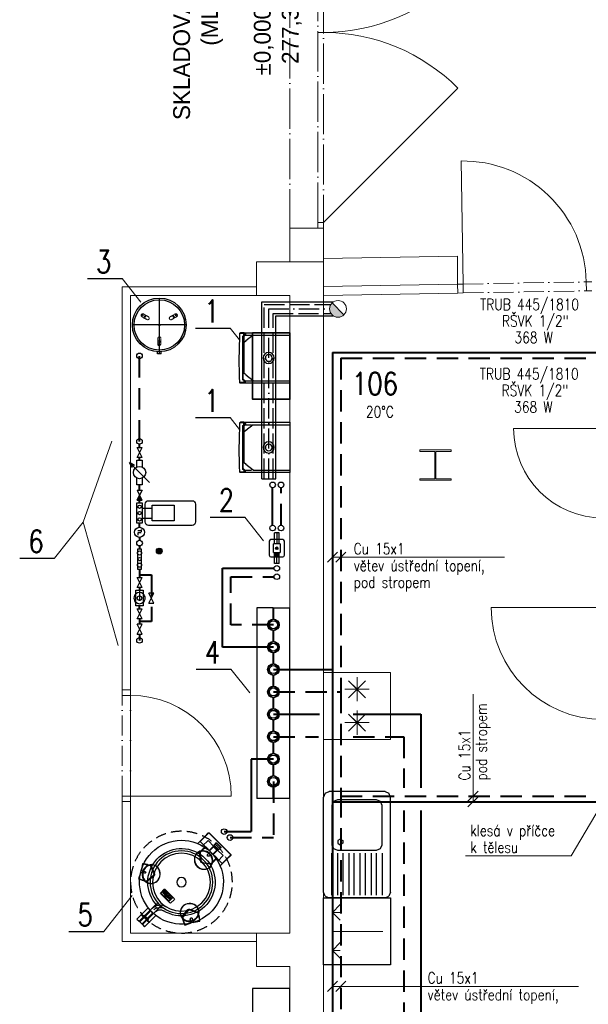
# Model space of a CAD drawing. Header units: millimetres. Extents: x -4829 to 407013, y -34854 to 354532.
# Tile 3 of 75: x 3608 to 8692, y -12510 to -3710. Entities that reach past the tile are written whole.
import ezdxf

# ---------------------------------------------------------------- set-up
doc = ezdxf.new("R2010")
doc.units = ezdxf.units.MM
doc.header["$LTSCALE"] = 15
for name, pattern in [('ACAD_ISO02W100', [15, 12, -3]), ('ACAD_ISO04W100', [30, 24, -3, 0, -3]), ('ACAD_ISO10W100', [18, 12, -3, 0, -3]), ('AUSGEZOGEN', [0]), ('DASHDOT', [25.4, 12.7, -6.35, 0, -6.35]), ('DASHED', [19.05, 12.7, -6.35]), ('SKRYTÁ2', [4.7625, 3.175, -1.5875]), ('ČÁRKOVANÁ2', [9.525, 6.35, -3.175])]:
    doc.linetypes.add(name, pattern=pattern)
for name, color, linetype in [('T_armatury', 7, 'Continuous'), ('T_popis_telesa', 31, 'Continuous'), ('T_stoupacky', 3, 'Continuous'), ('T_zarizeni', 4, 'Continuous')]:
    doc.layers.add(name, color=color, linetype=linetype)
for name, color, linetype, lineweight in [('T_potrubi_privodni', 1, 'Continuous', 40), ('T_potrubi_zpetne', 5, 'DASHED', 40), ('T_text', 3, 'Continuous', 18), ('UT-kotle_zasobniky_tenka_carkovana', 4, 'ČÁRKOVANÁ2', 18), ('VZT Odvod', 5, 'Continuous', 35), ('Z-armatury', 4, 'Continuous', 30), ('Z-objekty', 231, 'Continuous', 30)]:
    doc.layers.add(name, color=color, linetype=linetype, lineweight=lineweight)
doc.layers.add('zarizovaci predmety', color=253, linetype='Continuous', lineweight=9, transparency=0.3)
doc.styles.add('EP', font='romans.shx', dxfattribs={"width": 0.8})
doc.styles.add('laplan N', font='txt')

# ---------------------------------------------------------------- blocks, each defined once
blk = doc.blocks.new('A$Cd297a756')
at = {"layer": 'T_zarizeni', "linetype": 'Continuous'}
for p, q in [((-220, 135), (-220, -266.6)), ((230, 135), (-220, 135)), ((-198.7, -193), (-198.7, 135)), ((208.7, -193), (208.7, 135)), ((230, -266.6), (230, 135)), ((-210.1, -263.8), (-201.5, -263.8)), ((-183.6, -285.3), (-200.4, -263.5)), ((-198.7, -193), (-148, -259)), ((-198.7, -260.9), (-198.7, -208.3)), ((-146.7, -258), (-148, -259)), ((-146.7, -258), (-133.7, -274.9)), ((156.7, -258), (143.7, -274.9)), ((156.7, -258), (158, -259)), ((208.7, -193), (158, -259)), ((193.6, -285.3), (210.4, -263.5)), ((208.7, -260.9), (208.7, -208.3)), ((220.1, -263.8), (211.5, -263.8)), ((-220, -275.1), (-220, -308.5)), ((-220, -275.1), (-220, -308.5)), ((-215.7, -270.9), (-215.7, -275.1)), ((-212.9, -270.9), (-215.7, -270.9)), ((-214.3, -272), (-215.7, -272)), ((-215.7, -275.1), (-215.7, -308.2)), ((-215, -280.5), (-215, -308.2)), ((-214.3, -272), (-214.3, -278.2)), ((-213.8, -272), (-214.3, -272)), ((-212.9, -272), (-213.8, -272)), ((-212.9, -270.9), (-212.9, -266.6)), ((-210.1, -269.7), (-212.9, -269.7)), ((-212.9, -272), (-212.9, -270.9)), ((-210.1, -270.9), (-212.9, -270.9)), ((-207.2, -272), (-212.9, -272)), ((-197.9, -276.2), (-210.8, -276.2)), ((-195.6, -269.7), (-210.1, -269.7)), ((-194.7, -270.9), (-210.1, -270.9)), ((-204.4, -272), (-207.2, -272)), ((-207.2, -273), (-207.2, -272)), ((-192.5, -275.1), (-205.1, -275.1)), ((-198.7, -272), (-204.4, -272)), ((-202.4, -267.4), (-203.4, -269.1)), ((-197.4, -267.4), (-202.4, -267.4)), ((-198.7, -272), (-198.7, -270.9)), ((-198.7, -270.9), (-194.7, -270.9)), ((-198.7, -270.9), (-194.7, -270.9)), ((-193.7, -278.7), (-193.7, -275.1)), ((-192.5, -280.9), (-192.5, -273.8)), ((-189.7, -277.5), (-189.7, -280.8)), ((-186, -287.2), (-183.6, -285.3)), ((196, -287.2), (-186, -287.2)), ((-183.6, -285.3), (193.6, -285.3)), ((200.4, -276.5), (-130.3, -276.5)), ((-5.2, -318.1), (-4.9, -318.1)), ((196, -287.2), (193.6, -285.3)), ((199.7, -277.5), (199.7, -280.8)), ((202.5, -280.9), (202.5, -273.8)), ((202.5, -275.1), (215.1, -275.1)), ((203.7, -278.7), (203.7, -275.1)), ((208.7, -270.9), (204.7, -270.9)), ((208.7, -270.9), (204.7, -270.9)), ((204.7, -270.9), (220.1, -270.9)), ((205.6, -269.7), (220.1, -269.7)), ((207.4, -267.4), (212.4, -267.4)), ((207.9, -276.2), (220.8, -276.2)), ((208.7, -272), (208.7, -270.9)), ((208.7, -272), (214.4, -272)), ((212.4, -267.4), (213.4, -269.1)), ((214.4, -272), (217.2, -272)), ((217.2, -272), (222.9, -272)), ((217.2, -273), (217.2, -272)), ((220.1, -269.7), (222.9, -269.7)), ((220.1, -270.9), (222.9, -270.9)), ((222.9, -270.9), (222.9, -266.6)), ((222.9, -272), (222.9, -270.9)), ((222.9, -270.9), (225.7, -270.9)), ((222.9, -272), (223.8, -272)), ((223.8, -272), (224.3, -272)), ((224.3, -272), (224.3, -278.2)), ((224.3, -272), (225.7, -272)), ((225, -280.5), (225, -308.2)), ((225.7, -270.9), (225.7, -275.1)), ((225.7, -275.1), (225.7, -308.2)), ((230, -275.1), (230, -308.5))]:
    blk.add_line(p, q, dxfattribs=at)
at = {"layer": 'T_zarizeni', "ltscale": 2}
for radius in [50, 30]:
    blk.add_circle((5, -55), radius, dxfattribs=at)
at = {"layer": 'T_zarizeni', "linetype": 'Continuous'}
for centre, radius, start, end in [((-210.1, -266.6), 2.84, 90, 180), ((-201.5, -260.9), 2.84, 270, 0), ((-21.4, 972.1), 1237.1, 264.1054, 264.14955), ((31.4, 972.1), 1237.1, 275.85045, 275.8946), ((211.5, -260.9), 2.84, 180, 270), ((220.1, -266.6), 2.84, 0, 90), ((-215.7, -266.6), 4.26, 180, 270), ((-215.7, -275.1), 4.26, 89.99997, 180), ((-215.7, -308.5), 4.26, 180, 263.14424), ((-215.7, -266.6), 4.26, 261.66542, 261.72935), ((0, 4113.3), 4431.3, 267.20284, 272.94864), ((-214.9, -308.1), 0.813, 183.74811, 202.72357), ((-215.3, -307.7), 0.82, 240.62234, 259.36854), ((-215.4, -308.2), 0.355, 263.14935, 0), ((-215.4, -308.2), 0.355, 263.11394, 263.14935), ((-210.8, -280.5), 4.26, 90, 180), ((-205.1, -273), 2.13, 180, 270), ((-204.4, -268.6), 1.14, 270, 330), ((-197.9, -280.5), 4.26, 8.23517, 90), ((-185.2, -278.7), 8.52, 180, 188.23517), ((-185.2, -278.7), 8.52, 188.23517, 264.68472), ((-186.1, -280.9), 6.39, 180.00431, 218.50957), ((-186.1, -280.8), 3.55, 180.00491, 294.62576), ((-130.3, -272.3), 4.26, 217.50002, 270), ((140.3, -272.3), 4.26, 270, 322.49998), ((196.1, -280.8), 3.55, 245.37424, 359.99509), ((195.2, -278.7), 8.52, 275.31528, 351.76483), ((196.1, -280.9), 6.39, 321.49043, 359.99569), ((207.9, -280.5), 4.26, 90, 171.76483), ((195.2, -278.7), 8.52, 351.76483, 0), ((214.4, -268.6), 1.14, 210, 270), ((215.1, -273), 2.13, 270, 0), ((220.8, -280.5), 4.26, 0, 90), ((225.4, -308.2), 0.355, 180, 276.85065), ((225.3, -307.7), 0.82, 280.63146, 299.37766), ((225.4, -308.2), 0.355, 276.85065, 276.88606), ((225.7, -266.6), 4.26, 270, 0), ((225.7, -275.1), 4.26, 0, 90.00003), ((224.9, -308.1), 0.813, 337.27643, 356.25189), ((225.7, -308.5), 4.26, 276.85576, 0), ((225.7, -266.6), 4.26, 278.27065, 278.33458)]:
    blk.add_arc(centre, radius, start, end, dxfattribs=at)
blk = doc.blocks.new('ad_zariz-mycka')
at = {"layer": 'zarizovaci predmety'}
for p, q in [((130, -80), (60, -150)), ((300, -80), (130, -80)), ((130, -80), (130, -150)), ((130, -80), (200, -150)), ((300, -80), (300, -530)), ((300, -80), (470, -80)), ((470, -80), (400, -150)), ((470, -80), (470, -150)), ((470, -80), (540, -150))]:
    blk.add_line(p, q, dxfattribs=at)
blk.add_lwpolyline([(0, 0), (600, 0), (600, -600), (0, -600)], close=True, dxfattribs=at)
blk = doc.blocks.new('ad_mraznicka')
at = {"layer": 'zarizovaci predmety', "ltscale": 15}
blk.add_lwpolyline([(-20, 0), (-20, -600), (580, -600), (580, 0)], close=True, dxfattribs=at)
for points in [[(130.8, -192), (130.8, -408), (130.8, -300), (238.8, -300), (22.8, -300), (130.8, -300), (207.1, -223.6), (54.4, -376.4), (130.8, -300), (54.4, -223.6), (207.1, -376.4)], [(429.2, -192), (429.2, -408), (429.2, -300), (321.2, -300), (537.2, -300), (429.2, -300), (352.9, -223.6), (505.6, -376.4), (429.2, -300), (505.6, -223.6), (352.9, -376.4)]]:
    blk.add_lwpolyline(points, dxfattribs=at)
blk = doc.blocks.new('CA0501B2$')
at = {"color": 0, "linetype": 'AUSGEZOGEN'}
for p, q in [((-0.4604, -0.0146), (-0.425, 0)), ((-0.425, 0), (-0.05, 0)), ((-0.05, 0), (0.425, 0)), ((0.4604, -0.0146), (0.425, 0)), ((-0.4604, -0.0146), (-0.475, -0.05)), ((-0.475, -0.55), (-0.475, -0.05)), ((-0.45, -0.075), (-0.075, -0.075)), ((0, -0.075), (-0.0354, -0.0896)), ((0.35, -0.075), (0, -0.075)), ((0.3854, -0.0896), (0.35, -0.075)), ((0.4604, -0.0146), (0.475, -0.05)), ((0.475, -0.55), (0.475, -0.05)), ((-0.075, -0.125), (-0.45, -0.125)), ((-0.45, -0.175), (-0.075, -0.175)), ((-0.0354, -0.0896), (-0.05, -0.125)), ((-0.05, -0.125), (-0.05, -0.475)), ((0.0125, -0.1283), (0, -0.15)), ((0.0125, -0.1717), (0, -0.15)), ((0.0375, -0.1283), (0.0125, -0.1283)), ((0.0375, -0.1717), (0.0125, -0.1717)), ((0.05, -0.15), (0.0375, -0.1283)), ((0.05, -0.15), (0.0375, -0.1717)), ((0.4, -0.125), (0.3854, -0.0896)), ((0.4, -0.475), (0.4, -0.125)), ((-0.075, -0.225), (-0.45, -0.225)), ((-0.45, -0.275), (-0.075, -0.275)), ((-0.075, -0.325), (-0.45, -0.325)), ((-0.45, -0.375), (-0.075, -0.375)), ((-0.075, -0.425), (-0.45, -0.425)), ((-0.45, -0.475), (-0.075, -0.475)), ((-0.075, -0.525), (-0.45, -0.525)), ((-0.05, -0.475), (-0.0354, -0.5104)), ((-0.0354, -0.5104), (0, -0.525)), ((0, -0.525), (0.35, -0.525)), ((0.35, -0.525), (0.3854, -0.5104)), ((0.3854, -0.5104), (0.4, -0.475)), ((-0.475, -0.55), (-0.4604, -0.5854)), ((-0.425, -0.6), (-0.4604, -0.5854)), ((-0.425, -0.6), (-0.05, -0.6)), ((-0.05, -0.6), (0.425, -0.6)), ((0.425, -0.6), (0.4604, -0.5854)), ((0.475, -0.55), (0.4604, -0.5854))]:
    blk.add_line(p, q, dxfattribs=at)
blk = doc.blocks.new('ad_zariz-linka')
blk.add_lwpolyline([(0, 0), (600, 0), (600, -600), (0, -600)], close=True)
blk = doc.blocks.new('A$C580b18a6')
at = {"lineweight": 5}
h = blk.add_hatch(color=256, dxfattribs=at)
h.dxf.hatch_style = 1
h.paths.add_polyline_path([(-27543.2, -2965, -0.198912), (-27521.2, -2911.9), (-27415.1, -3018, -0.668179)])
at = {"linetype": 'ACAD_ISO04W100', "lineweight": 5}
for p, q in [((-27897.9, 1256.2), (-27897.9, -2243.8)), ((-27647.9, -2193.8), (-27647.9, 1206.2)), ((-27597.9, 1206.2), (-27597.9, -2193.8))]:
    blk.add_line(p, q, dxfattribs=at)
at = {"lineweight": 5}
for p, q in [((-27597.9, -493.8), (-27647.9, -493.8)), ((-27597.9, -2193.8), (-26395.8, -991.8)), ((-27647.9, -2193.8), (-27647.9, -2243.8)), ((-27597.9, -2193.8), (-27647.9, -2193.8)), ((-27597.9, -2193.8), (-27597.9, -2243.8)), ((-27897.9, -2243.8), (-27897.9, -2543.8)), ((-27897.9, -2243.8), (-27597.9, -2243.8)), ((-27597.9, -2243.8), (-27597.9, -2763.9)), ((-27897.9, -2543.8), (-27597.9, -2543.8)), ((-26399.2, -2493.3), (-27597.9, -2513.8)), ((-26399.2, -2743.4), (-26399.2, -2493.3)), ((-28197.9, -2768.8), (-29397.9, -2768.8)), ((-29397.9, -2768.8), (-29397.9, -6368.8)), ((-26399.2, -2743.4), (-27597.9, -2763.9)), ((-27597.9, -2763.9), (-27597.9, -2843.8)), ((-26397.9, -2823.4), (-26399.2, -2743.4)), ((-28197.9, -2843.8), (-29322.9, -2843.8)), ((-29322.9, -2843.8), (-29322.9, -6368.8)), ((-27897.9, -2843.8), (-27897.9, -8543.8)), ((-26397.9, -2823.4), (-27597.9, -2843.9)), ((-27597.9, -2843.9), (-27597.9, -13495.9)), ((-27415.1, -3018), (-27521.2, -2911.9)), ((-26457.9, -4238.9), (-26457.9, -4225.9)), ((-26457.9, -4482.9), (-26457.9, -4495.9)), ((-26737.9, -4495.9), (-26457.9, -4495.9)), ((-29397.9, -6368.8), (-29322.9, -6368.8)), ((-29397.9, -7368.8), (-29397.9, -8618.8)), ((-29397.9, -7368.8), (-29322.9, -7368.8)), ((-29322.9, -7368.8), (-29322.9, -8543.8)), ((-28197.9, -8618.8), (-29397.9, -8618.8)), ((-28197.9, -8543.8), (-29322.9, -8543.8)), ((-28197.9, -8618.8), (-28197.9, -8543.8)), ((-27897.9, -8843.8), (-27897.9, -14543.8))]:
    blk.add_line(p, q, dxfattribs=at)
at = {"linetype": 'ByBlock', "lineweight": 5}
for p, q in [((-26349.2, -2742.5), (-26368, -1642.7)), ((-25249.4, -2723.7), (-25199.4, -2722.9)), ((-25249.4, -2723.7), (-25248, -2803.7)), ((-26399.2, -2743.4), (-26349.2, -2742.5)), ((-26347.9, -2822.5), (-26349.2, -2742.5)), ((-25248, -2803.7), (-25198, -2802.9)), ((-26397.9, -2823.4), (-26347.9, -2822.5)), ((-25097.9, -4033.9), (-25897.9, -4033.9)), ((-25097.9, -5633.9), (-26097.9, -5633.9)), ((-29397.9, -6418.8), (-29397.9, -6368.8)), ((-29322.9, -6418.8), (-29397.9, -6418.8)), ((-29322.9, -6418.8), (-29322.9, -6368.8)), ((-29397.9, -7318.8), (-29322.9, -7318.8)), ((-29397.9, -7368.8), (-29397.9, -7318.8)), ((-29322.9, -7318.8), (-28422.9, -7318.8)), ((-29322.9, -7368.8), (-29322.9, -7318.8))]:
    blk.add_line(p, q, dxfattribs=at)
at = {"linetype": 'ACAD_ISO10W100', "lineweight": 5}
for p, q in [((-26349.2, -2742.5), (-25249.4, -2723.7)), ((-26347.9, -2822.5), (-25248, -2803.7)), ((-29397.9, -7318.8), (-29397.9, -6418.8)), ((-29322.9, -7318.8), (-29322.9, -6418.8))]:
    blk.add_line(p, q, dxfattribs=at)
at = {"lineweight": 5}
for points in [[(-27897.9, -2543.8), (-28197.9, -2543.8), (-28197.9, -2843.8), (-27897.9, -2843.8)], [(-26737.9, -4495.9), (-26737.9, -4482.9), (-26601.9, -4482.9), (-26601.9, -4238.9), (-26737.9, -4238.9), (-26737.9, -4225.9), (-26457.9, -4225.9)], [(-26457.9, -4238.9), (-26593.9, -4238.9), (-26593.9, -4482.9), (-26457.9, -4482.9)], [(-27897.9, -8543.8), (-28197.9, -8543.8)], [(-28197.9, -8618.8), (-28197.9, -8843.8), (-27897.9, -8843.8)]]:
    blk.add_lwpolyline(points, dxfattribs=at)
blk.add_lwpolyline([(-29322.9, -2843.8), (-27897.9, -2843.8), (-27897.9, -8543.8), (-29322.9, -8543.8)], close=True, dxfattribs=at)
blk.add_circle((-27468.2, -2965), 75, dxfattribs=at)
for centre, start, end in [((-27597.9, 1206.2), 270, 0), ((-27597.9, -2193.8), 45, 90)]:
    blk.add_arc(centre, 1700, start, end, dxfattribs=at)
at = {"linetype": 'ByBlock', "lineweight": 5}
for centre, radius, start, end in [((-26349.2, -2742.5), 1100, 0.97899, 90.97899), ((-25097.9, -4033.9), 800, 180, 270), ((-25097.9, -5633.9), 1000, 180, 270), ((-29322.9, -7318.8), 900, 0, 90)]:
    blk.add_arc(centre, radius, start, end, dxfattribs=at)
at = {"lineweight": 5, "rotation": 90}
for name, p in [('ad_mraznicka', (-27597.9, -6793.6)), ('ad_zariz-mycka', (-27597.9, -8828.6)), ('ad_zariz-linka', (-27597.9, -8828.6))]:
    blk.add_blockref(name, p, dxfattribs=at)
at = {"lineweight": 5, "ltscale": 15, "xscale": 1000, "yscale": 1000, "zscale": 1000, "rotation": 90}
blk.add_blockref('CA0501B2$', (-27597.9, -7753.6), dxfattribs=at)
at = {"lineweight": 5, "char_height": 150, "attachment_point": 1, "rotation": 90, "style": 'laplan N'}
for s, width, insert in [('\\pi1737.19343;SKLADOVACÍ HALA\\P\\pi2401.47915;(MLÝN)', 5545.815, (-28941.3, -3013.9)), ('\\pi1737.19343;SKLADOVACÍ HALA\\P\\pi2401.47915;(MLÝN)', 5545.815, (-28887.4, -20239.7)), ('\\pi348.59371;±0,000 = \\P\\pi452.16514;277,350', 1790.045, (-28220.3, -1227.4))]:
    blk.add_mtext_dynamic_manual_height_columns(s, width=width, gutter_width=500, heights=[0], dxfattribs=dict(at, insert=insert))
blk = doc.blocks.new('2drfxn_no_01')
at = {"layer": 'UT-kotle_zasobniky_tenka_carkovana', "linetype": 'SKRYTÁ2', "ltscale": 0.1, "extrusion": (0, 0, -1)}
for p, q in [((-2.5, 15), (-58.8, 15)), ((-2.5, -15), (-58.8, -15)), ((-33.5, -15), (-33.4, -15)), ((-33.3, -15), (-33.4, -15))]:
    blk.add_line(p, q, dxfattribs=at)
at = {"layer": 'UT-kotle_zasobniky_tenka_carkovana', "linetype": 'SKRYTÁ2', "ltscale": 0.1}
blk.add_circle((0, 0), 7.5, dxfattribs=at)
for centre, radius, start, end in [((-57.6, 0), 15, 94.47439, 265.52561), ((127.9, 0), 150.4, 174.27519, 185.72481), ((-2.5, 0), 15, 270, 90)]:
    blk.add_arc(centre, radius, start, end, dxfattribs=at)
for start_param, end_param in [(1.570796, 1.670713), (1.47088, 1.570796)]:
    blk.add_ellipse((-95.5, 0), major_axis=(0, -150.4), ratio=0.421187, start_param=start_param, end_param=end_param, dxfattribs=at)
blk = doc.blocks.new('A$Cd85b6b81')
at = {"layer": 'T_zarizeni'}
for p, q in [((-126.2, 271), (-126.2, -241)), ((-382.2, 15), (129.8, 15)), ((129.8, 15), (149.8, 15))]:
    blk.add_line(p, q, dxfattribs=at)
at = {"layer": 'T_zarizeni', "linetype": 'ByBlock', "extrusion": (0, 0, -1)}
for p, q in [((149.8, 31.8), (129.2, 31.8)), ((149.8, 31.8), (149.8, 15)), ((149.8, 15), (149.8, -1.9)), ((149.8, -1.9), (129.2, -1.9))]:
    blk.add_line(p, q, dxfattribs=at)
at = {"layer": 'T_zarizeni', "linetype": 'ByBlock'}
for radius in [256, 240, 8.14, 2.44]:
    blk.add_circle((-126.2, 15), radius, dxfattribs=at)
at = {"layer": 'T_zarizeni', "xscale": -1}
for p, rotation in [((-218.7, 175.2), 300.0000000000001), ((58.8, 15), 180), ((-218.7, -145.2), 59.99999999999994)]:
    blk.add_blockref('2drfxn_no_01', p, dxfattribs=dict(at, rotation=rotation))
blk = doc.blocks.new('A$C62877e36')
at = {"layer": 'T_zarizeni'}
for p, q in [((62.5, 97.5), (-62.5, 97.5)), ((-137, 8.8), (-137, 51.2)), ((-137, 51.2), (-77.5, 51.2)), ((-137, 30), (-40, 30)), ((-137, 8.8), (-77.5, 8.8)), ((-77.5, 82.5), (-77.5, -22.5)), ((-77.5, 51.2), (-40, 51.2)), ((-77.5, 40.65), (-40, 40.65)), ((-77.5, 19.35), (-40, 19.35)), ((-77.5, 8.8), (-40, 8.8)), ((-71.5, 19.35), (-71.5, 40.65)), ((-40, 60), (-40, 0)), ((-40, 60), (40, 60)), ((40, 0), (-40, 0)), ((-12.78, 30), (12.78, 30)), ((0, 17.22), (0, 42.78)), ((40, 0), (40, 60)), ((40, 51.2), (77.5, 51.2)), ((137, 30), (40, 30)), ((40, 8.8), (77.5, 8.8)), ((77.5, -22.5), (77.5, 82.5)), ((77.5, 51.2), (137, 51.2)), ((77.5, 8.8), (137, 8.8)), ((137, 8.8), (137, 51.2)), ((-62.5, -37.5), (62.5, -37.5))]:
    blk.add_line(p, q, dxfattribs=at)
blk.add_circle((0, 30), 10.65, dxfattribs=at)
for centre, start, end in [((-62.5, 82.5), 90, 180), ((62.5, 82.5), 0, 90), ((-62.5, -22.5), 180, 270), ((62.5, -22.5), 270, 0)]:
    blk.add_arc(centre, 15, start, end, dxfattribs=at)
blk = doc.blocks.new('A$C4f4aa4e1')
at = {"layer": 'T_zarizeni'}
for p, q in [((-667, 56.5), (-667, 202.9)), ((1037, 202.9), (-667, 202.9)), ((1037, 56.5), (1037, 202.9)), ((-539.9, 98.1), (-564.9, 54.9)), ((-490, 98.1), (-539.9, 98.1)), ((-465.1, 54.9), (-490, 98.1)), ((-339.9, 98.1), (-364.9, 54.9)), ((-290, 98.1), (-339.9, 98.1)), ((-265.1, 54.9), (-290, 98.1)), ((-139.9, 98.1), (-164.9, 54.9)), ((-90, 98.1), (-139.9, 98.1)), ((-65.1, 54.9), (-90, 98.1)), ((60.1, 98.1), (35.1, 54.9)), ((110, 98.1), (60.1, 98.1)), ((134.9, 54.9), (110, 98.1)), ((260.1, 98.1), (235.1, 54.9)), ((310, 98.1), (260.1, 98.1)), ((334.9, 54.9), (310, 98.1)), ((460.1, 98.1), (435.1, 54.9)), ((510, 98.1), (460.1, 98.1)), ((534.9, 54.9), (510, 98.1)), ((660.1, 98.1), (635.1, 54.9)), ((710, 98.1), (660.1, 98.1)), ((734.9, 54.9), (710, 98.1)), ((860.1, 98.1), (835.1, 54.9)), ((910, 98.1), (860.1, 98.1)), ((934.9, 54.9), (910, 98.1)), ((-667, 56.5), (-566.6, 56.5)), ((-566.6, 53.3), (-667, 53.3)), ((-667, -93.1), (-667, 53.3)), ((-664.7, 56.5), (-664.7, 53.3)), ((-564.9, 54.9), (-539.9, 11.7)), ((-539.9, 11.7), (-490, 11.7)), ((-490, 11.7), (-465.1, 54.9)), ((-463.3, 56.5), (-366.6, 56.5)), ((-366.6, 53.3), (-463.3, 53.3)), ((-364.9, 54.9), (-339.9, 11.7)), ((-339.9, 11.7), (-290, 11.7)), ((-290, 11.7), (-265.1, 54.9)), ((-263.3, 56.5), (-166.6, 56.5)), ((-166.6, 53.3), (-263.3, 53.3)), ((-164.9, 54.9), (-139.9, 11.7)), ((-139.9, 11.7), (-90, 11.7)), ((-90, 11.7), (-65.1, 54.9)), ((-63.3, 56.5), (33.4, 56.5)), ((33.4, 53.3), (-63.3, 53.3)), ((35.1, 54.9), (60.1, 11.7)), ((60.1, 11.7), (110, 11.7)), ((110, 11.7), (134.9, 54.9)), ((136.7, 56.5), (233.4, 56.5)), ((233.4, 53.3), (136.7, 53.3)), ((235.1, 54.9), (260.1, 11.7)), ((260.1, 11.7), (310, 11.7)), ((310, 11.7), (334.9, 54.9)), ((336.7, 56.5), (433.4, 56.5)), ((433.4, 53.3), (336.7, 53.3)), ((435.1, 54.9), (460.1, 11.7)), ((460.1, 11.7), (510, 11.7)), ((510, 11.7), (534.9, 54.9)), ((536.7, 56.5), (633.4, 56.5)), ((633.4, 53.3), (536.7, 53.3)), ((635.1, 54.9), (660.1, 11.7)), ((660.1, 11.7), (710, 11.7)), ((710, 11.7), (734.9, 54.9)), ((736.7, 56.5), (833.4, 56.5)), ((833.4, 53.3), (736.7, 53.3)), ((835.1, 54.9), (860.1, 11.7)), ((860.1, 11.7), (910, 11.7)), ((910, 11.7), (934.9, 54.9)), ((936.7, 56.5), (1037, 56.5)), ((1037, 53.3), (936.7, 53.3)), ((1034.8, 53.3), (1034.8, 56.5)), ((1037, 53.3), (1037, -93.1)), ((-667, -93.1), (1037, -93.1))]:
    blk.add_line(p, q, dxfattribs=at)
for centre, radius in [((-515, 54.9), 51.7), ((-515, 54.9), 35.5), ((-315, 54.9), 51.7), ((-315, 54.9), 35.5), ((-115, 54.9), 51.7), ((-115, 54.9), 35.5), ((85, 54.9), 51.7), ((85, 54.9), 35.5), ((285, 54.9), 51.7), ((285, 54.9), 35.5), ((485, 54.9), 51.7), ((485, 54.9), 35.5), ((685, 54.9), 51.7), ((685, 54.9), 35.5), ((885, 54.9), 51.7), ((885, 54.9), 35.5)]:
    blk.add_circle(centre, radius, dxfattribs=at)
blk = doc.blocks.new('A$C6043c927')
at = {"layer": 'T_zarizeni'}
for p, q in [((-54, 455), (54, 455)), ((-48.3, 515), (-21.2, 515)), ((-48.3, 515), (-48.3, 371.9)), ((-30, 460), (30, 460)), ((-28, 443), (28, 443)), ((-27.5, 443), (-27.5, 457.5)), ((21.2, 515), (-21.2, 515)), ((-21.2, 355), (-21.2, 515)), ((-13.4, 374.8), (-13.4, 515)), ((13.4, 374.8), (13.4, 515)), ((21.2, 515), (48.3, 515)), ((21.2, 355), (21.2, 515)), ((27.5, 443), (27.5, 457.5)), ((48.3, 515), (48.3, 371.9)), ((-21.2, 300.4), (-21.2, 355)), ((21.2, 355), (21.2, 300.4)), ((21.2, 355), (21.2, 351)), ((-333, 172.5), (-328.4, 179.2)), ((-328.4, 179.2), (-298.9, 162.2)), ((-319.4, 194.8), (-315.9, 202.1)), ((-289.9, 177.8), (-319.4, 194.8)), ((-315.9, 202.1), (-293.3, 249)), ((-293.3, 249), (-284.1, 244.8)), ((-284.1, 244.8), (-253.4, 230.5)), ((-277.1, 241.4), (-253.4, 230.4)), ((-253.4, 230.5), (-253.4, 230.4)), ((-249.5, 228.1), (-230, 216.9)), ((-243.9, 225.7), (-223.8, 214.1)), ((-223.8, 214.1), (-230, 216.9)), ((-230, 216.9), (-219.6, 145.4)), ((-213.3, 141.8), (-223.8, 214.1)), ((-175.7, 190.5), (-178.1, 193.7)), ((175.7, 190.5), (178.1, 193.7)), ((223.8, 214.1), (213.3, 141.8)), ((219.6, 145.4), (230, 216.9)), ((243.9, 225.7), (223.8, 214.1)), ((230, 216.9), (223.8, 214.1)), ((249.5, 228.1), (230, 216.9)), ((253.4, 230.5), (284.1, 244.8)), ((253.4, 230.4), (277.1, 241.4)), ((253.4, 230.4), (253.4, 230.5)), ((284.1, 244.8), (293.3, 249)), ((319.4, 194.8), (289.9, 177.8)), ((293.3, 249), (315.9, 202.1)), ((298.9, 162.2), (328.4, 179.2)), ((315.9, 202.1), (319.4, 194.8)), ((328.4, 179.2), (333, 172.5)), ((-362.3, 129.5), (-333, 172.5)), ((-354, 123.7), (-362.3, 129.5)), ((-326.3, 104.2), (-354, 123.7)), ((-326.2, 104.2), (-347.6, 119.3)), ((-326.2, 104.2), (-326.3, 104.2)), ((-322.3, 102), (-302.8, 90.7)), ((-317.4, 98.4), (-297.3, 86.8)), ((-235.7, 117.5), (-302.8, 90.7)), ((-302.8, 90.7), (-297.3, 86.8)), ((-297.3, 86.8), (-229.5, 113.8)), ((229.5, 113.8), (297.3, 86.8)), ((302.8, 90.7), (235.7, 117.5)), ((317.4, 98.4), (297.3, 86.8)), ((297.3, 86.8), (302.8, 90.7)), ((322.3, 102), (302.8, 90.7)), ((347.6, 119.3), (326.2, 104.2)), ((326.3, 104.2), (326.2, 104.2)), ((354, 123.7), (326.3, 104.2)), ((333, 172.5), (362.3, 129.5)), ((362.3, 129.5), (354, 123.7)), ((-252.9, 56.9), (-256.8, 57.4)), ((0, 0), (0, 0)), ((0, 0), (0, 0)), ((252.9, 56.9), (256.8, 57.4)), ((-77.1, -247.4), (-78.7, -251.1)), ((-16.1, -255.6), (-73.5, -300.9)), ((-72.8, -307.6), (-16.1, -262.9)), ((73.5, -300.9), (16.1, -255.6)), ((16.1, -262.9), (72.8, -307.6)), ((77.1, -247.4), (78.7, -251.1)), ((-142, -347.1), (-142, -432.3)), ((-73.5, -324), (-73.5, -300.9)), ((-73.5, -300.9), (-72.8, -307.6)), ((-72.9, -334.7), (-72.8, -334.6)), ((-69, -378.5), (-72.9, -334.7)), ((-72.8, -330.1), (-72.8, -307.6)), ((-70.5, -360.7), (-72.8, -334.6)), ((-9, -340), (-9, -374)), ((9, -374), (9, -340)), ((72.9, -334.7), (69, -378.5)), ((72.8, -334.6), (70.5, -360.7)), ((72.8, -307.6), (73.5, -300.9)), ((72.8, -330.1), (72.8, -307.6)), ((72.8, -334.6), (72.9, -334.7)), ((73.5, -324), (73.5, -300.9)), ((142, -347.1), (142, -432.3)), ((-142, -375), (142, -375)), ((-142, -481), (-142, -432.3)), ((-140, -481), (-140, -375)), ((-95, -362.8), (-95, -432)), ((-21.3, -432), (-95, -432)), ((-9, -374), (-69, -378.5)), ((-30, -439.9), (30, -439.9)), ((-28, -440), (-30, -439.9)), ((-30, -454), (-30, -439.9)), ((-28, -440), (28, -440)), ((-28, -465.1), (-28, -440)), ((-25, -374.2), (-25, -424.9)), ((-21.3, -424.9), (-25, -424.9)), ((-21.3, -374.4), (-21.3, -435)), ((21.3, -424.9), (-21.3, -424.9)), ((21.3, -432), (-21.3, -432)), ((21.3, -435), (-21.3, -435)), ((-15.5, -424.9), (-15.5, -435)), ((-15.5, -435), (-15.5, -439.9)), ((15.5, -439.9), (-15.5, -439.9)), ((69, -378.5), (9, -374)), ((15.5, -424.9), (15.5, -435)), ((15.5, -435), (15.5, -439.9)), ((21.3, -374.4), (21.3, -435)), ((25, -424.9), (21.3, -424.9)), ((95, -432), (21.3, -432)), ((25, -374.2), (25, -424.9)), ((28, -440), (30, -439.9)), ((28, -465.1), (28, -440)), ((30, -454), (30, -439.9)), ((95, -362.8), (95, -432)), ((140, -481), (140, -375)), ((142, -481), (142, -432.3)), ((-136, -485), (136, -485)), ((-136, -487), (136, -487)), ((-30, -466), (-30, -454)), ((-26, -470), (26, -470)), ((-25, -468), (25, -468)), ((25, -468), (-25, -468)), ((30, -466), (30, -454))]:
    blk.add_line(p, q, dxfattribs=at)
at = {"layer": 'T_zarizeni', "extrusion": (0, 1, 0)}
for p, q in [((-64.8, 197.8), (-64.8, 156.5)), ((-60.5, 194.2), (-60.5, 160.5)), ((57.8, 204.8), (-57.8, 204.8)), ((37.6, 198.1), (-56.6, 198.1)), ((-51.3, 163.8), (-51.3, 178.3)), ((-46.8, 177.3), (-46.8, 163.8)), ((-44.7, 185), (-41.4, 185)), ((-41.4, 180.7), (-43.7, 180.7)), ((-41.4, 185), (-41.4, 180.7)), ((-41.4, 185), (-41.4, 185)), ((-39.8, 171.7), (-39.8, 177)), ((-35.3, 177.2), (-35.3, 176.1)), ((-35.3, 176.1), (-28.6, 176.1)), ((-32.7, 185), (-31.2, 185)), ((-31.6, 181.2), (-32.3, 181.2)), ((-28.6, 176.1), (-28.6, 177.2)), ((-24.1, 176.8), (-24.1, 172.7)), ((-23.1, 185), (-20.2, 185)), ((-23.1, 181), (-23.1, 185)), ((-20.2, 181), (-23.1, 181)), ((-20.2, 185), (-20.2, 188.1)), ((-20.2, 163.8), (-20.2, 181)), ((-15.7, 187.2), (-15.7, 185)), ((-15.7, 185), (-12.2, 185)), ((-12.2, 181), (-15.7, 181)), ((-15.7, 181), (-15.7, 163.8)), ((-15, 193.3), (-11.7, 193.3)), ((-11.7, 189.1), (-13.9, 189.1)), ((-12.2, 185), (-12.2, 181)), ((-11.7, 193.3), (-11.7, 189.1)), ((-9.4, 193.3), (-4.8, 193.3)), ((-9.4, 163.8), (-9.4, 193.3)), ((-4.8, 193.3), (-4.8, 163.8)), ((-1.6, 171.7), (-1.6, 177)), ((2.9, 177.2), (2.9, 176.1)), ((2.9, 176.1), (9.6, 176.1)), ((5.5, 185), (7, 185)), ((6.6, 181.2), (5.9, 181.2)), ((9.6, 176.1), (9.6, 177.2)), ((14.1, 176.8), (14.1, 172.7)), ((16.3, 185), (20.8, 185)), ((16.3, 180.8), (16.3, 185)), ((20.8, 185), (20.8, 180.5)), ((23.8, 176.8), (24.6, 176.8)), ((27.5, 185), (32.1, 185)), ((27.5, 180.5), (27.5, 185)), ((32.1, 185), (32.1, 180.8)), ((41.5, 160.5), (41.5, 194.2)), ((64.8, 156.5), (64.8, 197.8)), ((-57.8, 149.5), (57.8, 149.5)), ((-56.6, 156.6), (37.6, 156.6)), ((-51.3, 163.8), (-51.3, 163.8)), ((-46.8, 163.8), (-51.3, 163.8)), ((-46.8, 163.8), (-46.8, 163.8)), ((-35.3, 172.7), (-35.3, 171.7)), ((-24.1, 172.7), (-35.3, 172.7)), ((-25.1, 163.8), (-32, 163.8)), ((-31.4, 167.9), (-25.1, 167.9)), ((-25.1, 167.9), (-25.1, 163.8)), ((-15.7, 163.8), (-20.2, 163.8)), ((-4.8, 163.8), (-9.4, 163.8)), ((-4.8, 163.8), (-4.8, 163.8)), ((2.9, 172.7), (2.9, 171.7)), ((14.1, 172.7), (2.9, 172.7)), ((13.1, 163.8), (6.2, 163.8)), ((6.8, 167.9), (13.1, 167.9)), ((13.1, 167.9), (13.1, 163.8)), ((16.3, 163.8), (16.3, 167.8)), ((20.9, 163.8), (16.3, 163.8)), ((20.9, 168), (20.9, 163.8)), ((24.9, 172), (23.7, 172)), ((27.6, 163.8), (27.6, 168.4)), ((32.1, 163.8), (27.6, 163.8)), ((32.1, 167.7), (32.1, 163.8))]:
    blk.add_line(p, q, dxfattribs=at)
at = {"layer": 'T_zarizeni', "linetype": 'DASHED', "ltscale": 0.5}
blk.add_circle((0, 0), 455, dxfattribs=at)
at = {"layer": 'T_zarizeni'}
for radius in [280, 258.8, 42.4]:
    blk.add_circle((0, 0), radius, dxfattribs=at)
for centre, radius, start, end in [((-30, 399.9), 60.1, 90, 113.53658), ((-20, 417.5), 42.5, 90, 118.05908), ((-30, 457.5), 2.5, 0, 90), ((20, 417.5), 42.5, 61.94092, 90), ((30, 457.5), 2.5, 90, 180), ((30, 399.9), 60.1, 66.46342, 90), ((0, 0), 375, 180, 86.75915), ((0, 0), 375, 93.24085, 180), ((0, 0), 375, 86.75915, 93.24085), ((0, 0), 301.2, 91.52938, 77.16041), ((80, 351), 101.2, 180, 257.16041), ((0, 298.9), 21.3, 4.19185, 175.80815), ((0, 302.1), 21.3, 184.54251, 355.45749), ((80, 351), 80, 180, 257.16041), ((80, 351), 58.8, 180, 257.16041), ((-294.4, 170), 9, 240, 60), ((-57.8, 197.8), 7, 90, 180), ((-56.6, 194.2), 3.92, 90, 180), ((-42.9, 178.1), 8.46, 147.2606, 178.23773), ((-45.6, 179.4), 5.47, 106.11739, 143.37596), ((-44.7, 176.5), 8.51, 90.0504, 106.29617), ((-40.1, 177.3), 6.71, 175.93238, 180.10771), ((-42.4, 177.5), 4.38, 158.99416, 176.3238), ((-44.2, 178.2), 2.39, 127.29521, 158.50757), ((-44, 177.7), 2.95, 97.37455, 125.22266), ((-43.7, 175.8), 4.92, 90.08838, 98.11124), ((-28, 176.9), 11.9, 165.5184, 179.41357), ((-32.9, 178.2), 6.79, 88.45116, 165.89282), ((-28.2, 177.2), 7.09, 167.59365, 180.61208), ((-31.1, 177.8), 4.12, 147.71352, 166.86593), ((-32.4, 178.6), 2.61, 87.66712, 146.17213), ((-31.5, 178.6), 2.61, 33.82787, 92.33288), ((-30.9, 178.4), 6.62, 12.94136, 92.71466), ((-32.8, 177.8), 4.12, 13.13407, 32.28648), ((-35.7, 177.2), 7.09, 359.38792, 12.40635), ((-35.6, 176.9), 11.5, 359.53662, 14.69447), ((-13.5, 187.7), 6.78, 144.36238, 176.33539), ((-15.7, 188.9), 4.24, 115.55693, 140.15133), ((-14.9, 186.8), 6.49, 90.48041, 114.11558), ((-13.1, 187.2), 2.57, 158.02718, 180.99792), ((-14.3, 187.7), 1.34, 105.83517, 156.9141), ((-13.9, 186.6), 2.48, 90.07291, 106.11261), ((10.2, 176.9), 11.9, 165.5184, 179.41357), ((5.3, 178.2), 6.79, 88.45116, 165.89282), ((10, 177.2), 7.09, 167.59365, 180.61208), ((7.1, 177.8), 4.12, 147.71352, 166.86593), ((5.8, 178.6), 2.61, 87.66712, 146.17213), ((6.7, 178.6), 2.61, 33.82787, 92.33288), ((7.3, 178.4), 6.62, 12.94136, 92.71466), ((5.4, 177.8), 4.12, 13.13407, 32.28648), ((2.5, 177.2), 7.09, 359.38792, 12.40635), ((2.6, 176.9), 11.5, 359.53662, 14.69447), ((26.4, 180.9), 10.1, 180.44422, 200.59836), ((23, 179.6), 6.46, 200.41383, 233.81358), ((27.6, 180.7), 6.77, 181.45927, 192.5475), ((24.4, 179.9), 3.5, 191.37369, 222.17322), ((23.7, 179.4), 2.66, 225.79589, 271.92531), ((24.6, 179.4), 2.66, 268.07469, 314.20411), ((23.9, 179.9), 3.5, 317.82678, 348.62631), ((20.7, 180.7), 6.77, 347.4525, 358.54073), ((25.4, 179.6), 6.46, 306.18642, 339.58617), ((22, 180.9), 10.1, 339.40164, 359.55578), ((37.6, 194.2), 3.92, 0, 90), ((57.8, 197.8), 7, 0, 90), ((294.4, 170), 9, 120, 300), ((-57.8, 156.5), 7, 180, 270), ((-56.6, 160.5), 3.92, 180, 270), ((-28.4, 171.9), 11.4, 181.01156, 192.20606), ((-33, 170.7), 6.69, 190.4306, 253.25485), ((-31.4, 171.6), 3.93, 178.22734, 223.44249), ((-31.9, 174.4), 10.5, 253.48403, 269.53721), ((-31.5, 172.1), 4.2, 230.01195, 271.63285), ((9.8, 171.9), 11.4, 181.01156, 192.20606), ((5.2, 170.7), 6.69, 190.4306, 253.25485), ((6.9, 171.6), 3.93, 178.22734, 223.44249), ((6.3, 174.4), 10.5, 253.48403, 269.53721), ((6.7, 172.1), 4.2, 230.01195, 271.63285), ((26.7, 167.8), 10.4, 159.74131, 179.77956), ((23.4, 168.9), 6.89, 128.25682, 159.41174), ((27, 168.1), 6.11, 159.57859, 181.07883), ((23.8, 169.3), 2.69, 91.98047, 160.98789), ((24.7, 169.5), 2.55, 29.0147, 86.8568), ((22.4, 168.3), 5.18, 2.11523, 28.22654), ((24.9, 168.9), 6.89, 20.58826, 51.74318), ((15.9, 166.2), 16.3, 5.32515, 18.38846), ((37.6, 160.5), 3.92, 270, 0), ((57.8, 156.5), 7, 270, 0), ((0, -340), 9, 0, 180), ((-136, -481), 6, 180, 270), ((-136, -481), 4, 180, 270), ((-26, -466), 4, 180, 270), ((-25, -465), 3, 182.8056, 270.17177), ((25, -465), 3, 269.82821, 357.19438), ((26, -466), 4, 270, 0), ((136, -481), 6, 270, 0), ((136, -481), 4, 270, 0)]:
    blk.add_arc(centre, radius, start, end, dxfattribs=at)
for centre, major_axis in [((-243.3, 140.5), (42.5, 73.6)), ((-239.7, 138.4), (41.6, 72.1)), ((239.7, 138.4), (41.6, -72.1)), ((243.3, 140.5), (42.5, -73.6)), ((0, -281), (-85, 0)), ((0, -276.7), (-83.3, 0))]:
    blk.add_ellipse(centre, major_axis=major_axis, ratio=0.93358, dxfattribs=at)
for centre, major_axis, ratio, start_param, end_param in [((-277, 240.8), (27.9, -12.9), 0.015474, 0.170593, 1.581912), ((-271.4, 238.4), (27.9, -12.9), 0.015474, 0.170593, 0.874429), ((271.4, 238.4), (-27.9, -12.9), 0.015474, 5.408756, 6.112592), ((277, 240.8), (-27.9, -12.9), 0.015474, 4.701273, 6.112592), ((-347.1, 119.5), (25.2, -17.7), 0.015474, 4.701273, 6.112592), ((-342.1, 115.9), (25.2, -17.7), 0.015474, 5.408756, 6.112592), ((-243.1, 140.3), (-12.5, -21.7), 0.933395, 0.869174, 2.272419), ((-236.8, 136.7), (12.5, 21.7), 0.933395, 4.010766, 5.414012), ((236.8, 136.7), (12.5, -21.7), 0.933395, 4.010766, 5.414012), ((243.1, 140.3), (-12.5, 21.7), 0.933395, 0.869174, 2.272419), ((342.1, 115.9), (-25.2, -17.7), 0.015474, 0.170593, 0.874429), ((347.1, 119.5), (-25.2, -17.7), 0.015474, 0.170593, 1.581912), ((0, -273.5), (-25, 0), 0.933395, 4.010766, 5.414012), ((0, -280.7), (25, 0), 0.933395, 0.869174, 2.272419), ((-70.7, -354.2), (-2.8, 30.7), 0.015474, 0.170593, 0.874429), ((-70, -360.3), (-2.8, 30.7), 0.015474, 0.170593, 1.581912), ((70, -360.3), (2.8, 30.7), 0.015474, 4.701273, 6.112592), ((70.7, -354.2), (2.8, 30.7), 0.015474, 5.408756, 6.112592)]:
    blk.add_ellipse(centre, major_axis=major_axis, ratio=ratio, start_param=start_param, end_param=end_param, dxfattribs=at)
blk = doc.blocks.new('*U35')
at = {"color": 0, "linetype": 'ByBlock'}
for p in [(-33.388348, -88.388348), (99.194174, 61.871844), (116.871844, 44.194174)]:
    blk.add_line(p, (143.388348, 88.388348), dxfattribs=at)
blk.add_circle((55, 0), 55, dxfattribs=at)
blk = doc.blocks.new('*U33')
at = {"color": 0, "linetype": 'ByBlock'}
for p, q in [((150, -37.5), (0, 37.5)), ((150, 37.5), (0, -37.5)), ((0, 37.5), (0, -37.5)), ((150, -37.5), (150, 37.5))]:
    blk.add_line(p, q, dxfattribs=at)
blk = doc.blocks.new('*U34')
at = {"color": 0, "linetype": 'Continuous'}
for p, q in [((-75, -37.5), (-75, 37.5)), ((-75, 37.5), (0, 0)), ((-75, -37.5), (0, 0)), ((75, 37.5), (0, 0)), ((75, -37.5), (0, 0)), ((75, -37.5), (75, 37.5))]:
    blk.add_line(p, q, dxfattribs=at)
at = {"color": 7}
blk.add_solid([(-75, -37.5), (0, 0), (-75, 37.5)], dxfattribs=at)
blk = doc.blocks.new('*U32')
at = {"color": 0, "linetype": 'ByBlock'}
for p, q in [((150, -37.5), (0, 37.5)), ((150, 37.5), (0, -37.5)), ((0, 37.5), (0, -37.5)), ((150, -37.5), (150, 37.5))]:
    blk.add_line(p, q, dxfattribs=at)

msp = doc.modelspace()

# ---------------------------------------------------------------- block references
at = {"ltscale": 2}
msp.add_blockref('A$C580b18a6', (33922.4, -3329.9), dxfattribs=at)

# ---------------------------------------------------------------- next in the draw order: hatches: boundary and pattern name
at = {"layer": 'T_zarizeni', "ltscale": 2}
h = msp.add_hatch(color=256, dxfattribs=at)
h.dxf.hatch_style = 1
h.paths.add_polyline_path([(4830.1, -8458.9, 1), (4882.1, -8458.9, 1)])

# ---------------------------------------------------------------- next in the draw order: linework, layer by layer
at = {"color": 4, "linetype": 'ACAD_ISO10W100'}
for p, q in [((5834.6, -7813.3), (5834.6, -6294.9)), ((5834.6, -6294.9), (6379.3, -6294.9))]:
    msp.add_line(p, q, dxfattribs=at)
at = {"layer": 'T_armatury'}
for p, q in [((4694.7, -8267.1), (4694.7, -8287.1)), ((4694.7, -8277.1), (4664.7, -8277.1)), ((4694.7, -8297.1), (4664.7, -8297.1)), ((4664.7, -8297.1), (4664.7, -8317.1))]:
    msp.add_line(p, q, dxfattribs=at)
at = {"layer": 'T_armatury', "linetype": 'DASHDOT', "ltscale": 0.5}
msp.add_line((4679.7, -8809.5), (4679.7, -8949.5), dxfattribs=at)
at = {"layer": 'T_armatury'}
for points in [[(4654.7, -7708.5), (4654.7, -7647.5), (4704.7, -7647.5), (4704.7, -7708.5)], [(4704.7, -7806.5), (4704.7, -7867.5), (4654.7, -7867.5), (4654.7, -7806.5)]]:
    msp.add_lwpolyline(points, dxfattribs=at)
for points in [[(4661, -8442.1), (4661, -8620.5), (4698.5, -8620.5), (4698.5, -8442.1)], [(4713.5, -8809.5), (4713.5, -8949.5), (4646, -8949.5), (4646, -8809.5)]]:
    msp.add_lwpolyline(points, close=True, dxfattribs=at)
for centre, radius in [((4679.7, -8291.6), 45), ((4679.7, -8388.2), 25.5), ((4679.7, -8476.6), 18.8), ((4679.7, -8530.8), 14.6), ((4679.7, -8585), 18.8), ((4679.7, -8879.5), 20)]:
    msp.add_circle(centre, radius, dxfattribs=at)
for start, end in [(132.49265, 227.50735), (47.50735, 132.49265), (312.49265, 47.50735), (227.50735, 312.49265)]:
    msp.add_arc((4679.7, -8879.5), 50, start, end, dxfattribs=at)
at = {"layer": 'T_potrubi_privodni'}
for p, q in [((6404.3, -6685.1), (8862.1, -6685.1)), ((6404.3, -6685.1), (6404.3, -9518.3)), ((5869.6, -8228.6), (5869.6, -7892.9)), ((5422.1, -8613.4), (5882.1, -8613.4)), ((5422.1, -9318.3), (5422.1, -8613.4)), ((5876.6, -9318.3), (5422.1, -9318.3)), ((5876.6, -9518.3), (6404.3, -9518.3)), ((6404.3, -9518.3), (6404.3, -10699.9)), ((5876.6, -9918.3), (6288.5, -9918.3)), ((6591.2, -9918.3), (7193.6, -9918.3)), ((7193.6, -9918.3), (7193.6, -10574.5)), ((5676.6, -10318.3), (5676.6, -10966.7)), ((5876.6, -10318.3), (5676.6, -10318.3)), ((6404.3, -10699.9), (8862.1, -10699.9)), ((6404.3, -10699.9), (6404.3, -13675.8)), ((7193.6, -10779), (7193.6, -13475.8)), ((5436.2, -10966.7), (5676.6, -10966.7))]:
    msp.add_line(p, q, dxfattribs=at)
at = {"layer": 'T_potrubi_zpetne'}
for p, q in [((4679.7, -7478.7), (4679.7, -6714.8)), ((6479.3, -6735.1), (6479.3, -9718.3)), ((6479.3, -6735.1), (8862.1, -6735.1)), ((5944.6, -8228.6), (5944.6, -7892.9)), ((4679.7, -8246.6), (4679.7, -8208.8)), ((4679.7, -8670.5), (4786.3, -8670.5)), ((4679.7, -8670.5), (4679.7, -8694.5)), ((4786.3, -8670.5), (4786.3, -9088.5)), ((5497.1, -8688.4), (5882.1, -8688.4)), ((5497.1, -9118.3), (5497.1, -8688.4)), ((4679.7, -8974.5), (4679.7, -8949.5)), ((4679.7, -9064.5), (4679.7, -9088.5)), ((4786.3, -9088.5), (4679.7, -9088.5)), ((4679.7, -9088.5), (4679.7, -9112.5)), ((5876.6, -9118.3), (5497.1, -9118.3)), ((5876.6, -9718.3), (6479.3, -9718.3)), ((6479.3, -9718.3), (6479.3, -10649.9)), ((5876.6, -10118.3), (6280.1, -10118.3)), ((6591.2, -10118.3), (7043.6, -10118.3)), ((7043.6, -10118.3), (7043.6, -10574.5)), ((5876.6, -10518.3), (5876.6, -11019.8)), ((6479.3, -10649.9), (8862.1, -10649.9)), ((6479.3, -10649.9), (6479.3, -13625.8)), ((7043.6, -10779), (7043.6, -13475.8)), ((5489.2, -11019.8, 0), (5876.6, -11019.8, 0))]:
    msp.add_line(p, q, dxfattribs=at)
for points in [[(4679.7, -7532.5), (4679.7, -7503.7)], [(4679.7, -7647.5), (4679.7, -7622.5)], [(4679.7, -7914.4), (4679.7, -7867.5)], [(4679.7, -8029.4), (4679.7, -7979.4)], [(4679.7, -8336.6), (4679.7, -8362.7)], [(4679.7, -8413.7), (4679.7, -8442.1)], [(4679.7, -8620.5), (4679.7, -8670.5)], [(4679.7, -8784.5), (4679.7, -8809.5)], [(4679.7, -9202.5), (4679.7, -9257.7)]]:
    msp.add_lwpolyline(points, dxfattribs=at)
at = {"layer": 'T_stoupacky', "ltscale": 2}
for centre in [(4679.7, -6714.8), (4679.7, -7478.7), (5869.6, -7867.9, 0), (5944.6, -7867.9), (5869.6, -8253.6), (5944.6, -8253.6, 0), (5907.1, -8613.4), (5907.1, -8688.4, 0), (4679.7, -9257.7), (5436.2, -10966.7), (5489.2, -11019.8, 0)]:
    msp.add_circle(centre, 25, dxfattribs=at)
at = {"layer": 'T_text', "ltscale": 10}
for p, q in [((4524.1, -6023), (4692.3, -6234.5)), ((5490.9, -6466.6), (5574.7, -6572)), ((5490.9, -7266.6), (5574.7, -7372)), ((4431.8, -7475.8), (4175.2, -8202.1)), ((5621, -8154.9), (5789.3, -8366.5)), ((3919.1, -8524.1), (4175.2, -8202.1)), ((4175.2, -8202.1), (4489.8, -9302.1)), ((5496.8, -9514.6), (5665.1, -9726.2)), ((4359.1, -11859.4), (4615.3, -11537.4))]:
    msp.add_line(p, q, dxfattribs=at)
at = {"layer": 'T_text'}
for p, q in [((6358.9, -8559.5), (6449.6, -8468.8)), ((6404.3, -8514.1), (7943, -8514.1)), ((6433.9, -8559.5), (6524.6, -8468.8)), ((7661.3, -10699.9), (7661.3, -9738)), ((7616, -10695.2), (7706.7, -10604.6)), ((7616, -10745.2), (7706.7, -10654.6)), ((8799.5, -10745.3, 0), (8538.3, -11182.5, 0)), ((7594.6, -11182.5, 0), (8538.3, -11182.5, 0)), ((6358.9, -12395.5), (6449.6, -12304.9)), ((6433.9, -12395.5), (6524.6, -12304.9)), ((6404.3, -12350.2), (8603.7, -12350.2))]:
    msp.add_line(p, q, dxfattribs=at)
at = {"layer": 'T_zarizeni', "ltscale": 2}
for p, q in [((4213.2, -6023), (4524.1, -6023)), ((5772.1, -7813.3), (5772.1, -6232.4)), ((5772.1, -6232.4), (6412.8, -6232.4)), ((5897.1, -7813.3), (5897.1, -6357.4)), ((5897.1, -6357.4), (6412.8, -6357.4)), ((5180, -6466.6), (5490.9, -6466.6)), ((5180, -7266.6), (5490.9, -7266.6)), ((5772.1, -7813.3), (5897.1, -7813.3)), ((5310.1, -8154.9), (5621, -8154.9)), ((3608.2, -8524.1), (3919.1, -8524.1)), ((5185.9, -9514.6), (5496.8, -9514.6)), ((4048.2, -11859.4), (4359.1, -11859.4))]:
    msp.add_line(p, q, dxfattribs=at)
at = {"layer": 'T_zarizeni', "linetype": 'ACAD_ISO02W100'}
for p, q in [((5794.6, -7813.3), (5794.6, -6254.9)), ((5794.6, -6254.9), (6390.8, -6254.9)), ((5874.6, -7813.3), (5874.6, -6334.9)), ((5874.6, -6334.9), (6390.8, -6334.9))]:
    msp.add_line(p, q, dxfattribs=at)
at = {"layer": 'T_zarizeni', "ltscale": 2}
msp.add_lwpolyline([(6024.6, -12369.9), (5691, -12369.9), (5691, -12963.9), (6024.6, -12963.9)], close=True, dxfattribs=at)
msp.add_circle((4856.1, -8458.9), 26, dxfattribs=at)
at = {"layer": 'VZT Odvod'}
msp.add_lwpolyline([(6024.6, -6508.3), (5691, -6508.3), (5691, -7102.3), (6024.6, -7102.3)], close=True, dxfattribs=at)
at = {"layer": 'Z-armatury'}
for p, q in [((4704.7, -8075), (4792.6, -8075)), ((4704.7, -8163.7), (4792.6, -8163.7))]:
    msp.add_line(p, q, dxfattribs=at)
msp.add_lwpolyline([(4704.7, -8029.4), (4704.7, -8209.4), (4654.7, -8209.4), (4654.7, -8029.4)], close=True, dxfattribs=at)
for centre in [(4679.7, -8062.7), (4679.7, -8119.4), (4679.7, -8176)]:
    msp.add_circle(centre, 14.6, dxfattribs=at)
at = {"layer": 'Z-objekty'}
msp.add_lwpolyline([(5179.7, -8039.4), (5179.7, -8199.4, -0.414214), (5149.7, -8229.4), (4759.7, -8229.4, -0.414214), (4729.7, -8199.4), (4729.7, -8039.4, -0.414214), (4759.7, -8009.4), (5149.7, -8009.4, -0.414214)], format="xyb", close=True, dxfattribs=at)
msp.add_lwpolyline([(4988.2, -8049.4), (4988.2, -8189.4), (4791.4, -8189.4), (4791.4, -8049.4)], close=True, dxfattribs=at)

# ---------------------------------------------------------------- next in the draw order: block references
at = {"layer": 'T_armatury', "yscale": 0.6, "zscale": 0.6}
for name, p, xscale, rotation in [('*U33', (4679.7, -7532.5), -0.6, 90), ('*U34', (4679.7, -7959.4), -0.6, 270), ('*U33', (4679.7, -8694.5), -0.6, 90), ('*U33', (4786.3, -8834.5), 0.6, 270), ('*U33', (4679.7, -8974.5), -0.6, 90), ('*U32', (4679.7, -9112.5), 0.6, 270)]:
    msp.add_blockref(name, p, dxfattribs=dict(at, xscale=xscale, rotation=rotation))
at = {"layer": 'T_armatury', "rotation": 89.99999999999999}
msp.add_blockref('*U35', (4679.7, -7812.5), dxfattribs=at)
at = {"layer": 'T_zarizeni', "ltscale": 2, "xscale": 0.94, "yscale": 0.94, "zscale": 0.94, "rotation": 270}
msp.add_blockref('A$Cd85b6b81', (4842.2, -6556.7), dxfattribs=at)
at = {"layer": 'T_zarizeni', "ltscale": 2, "xscale": -1}
for name, p, rotation in [('A$Cd297a756', (5889.6, -6738.3), 270), ('A$Cd297a756', (5889.6, -7538.3), 270), ('A$C6043c927', (5054.6, -11418.9), 134.9999999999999)]:
    msp.add_blockref(name, p, dxfattribs=dict(at, rotation=rotation))
at = {"layer": 'T_zarizeni', "ltscale": 2, "rotation": 90}
for name, p in [('A$C62877e36', (5937.1, -8433.5)), ('A$C4f4aa4e1', (5931.5, -10003.3))]:
    msp.add_blockref(name, p, dxfattribs=at)

# ---------------------------------------------------------------- next in the draw order: texts
at = {"style": 'EP', "width": 0.8}
msp.add_text('106', height=200, dxfattribs=at).set_placement((6578.9, -7062.4))
at = {"layer": 'T_popis_telesa', "ltscale": 10, "style": 'EP', "width": 0.8}
for s, p in [('TRUB 445/1810', (7725.1, -6304.7)), ('RŠVK 1/2"', (7920.6, -6452.4)), ('368 W', (8032.1, -6600.2, 850)), ('TRUB 445/1810', (7722.1, -6925.9)), ('RŠVK 1/2"', (7917.5, -7073.6)), ('368 W', (8029, -7221.5, 850))]:
    msp.add_text(s, height=100, dxfattribs=at).set_placement(p)
at = {"layer": 'T_text', "ltscale": 10, "style": 'EP', "width": 0.8}
for s, p in [('20°C', (6703.3, -7264.8)), ('Cu 15x1', (6594.1, -8487.9, 0)), ('větev ústřední topení,', (6594.1, -8637.9, 0)), ('pod stropem', (6594.1, -8787.9, 0)), ('klesá v příčce', (7636.5, -11006.2)), ('k tělesu', (7636.5, -11156.2)), ('Cu 15x1', (7255, -12324, 0)), ('větev ústřední topení,', (7255, -12474, 0))]:
    msp.add_text(s, height=100, dxfattribs=at).set_placement(p)
for s, p in [('pod stropem', (7785.1, -10510, 0)), ('Cu 15x1', (7635.1, -10510, 0))]:
    msp.add_text(s, height=100, rotation=90, dxfattribs=at).set_placement(p)
at = {"layer": 'T_zarizeni', "ltscale": 2, "style": 'EP', "width": 0.8}
for s, p in [('3', (4290.6, -5972.1)), ('1', (5257.4, -6415.7)), ('1', (5257.4, -7215.7)), ('2', (5387.5, -8104)), ('6', (3685.6, -8473.2)), ('4', (5263.3, -9463.7)), ('5', (4125.6, -11808.5))]:
    msp.add_text(s, height=200, dxfattribs=at).set_placement(p)

doc.saveas('drawing.dxf')
